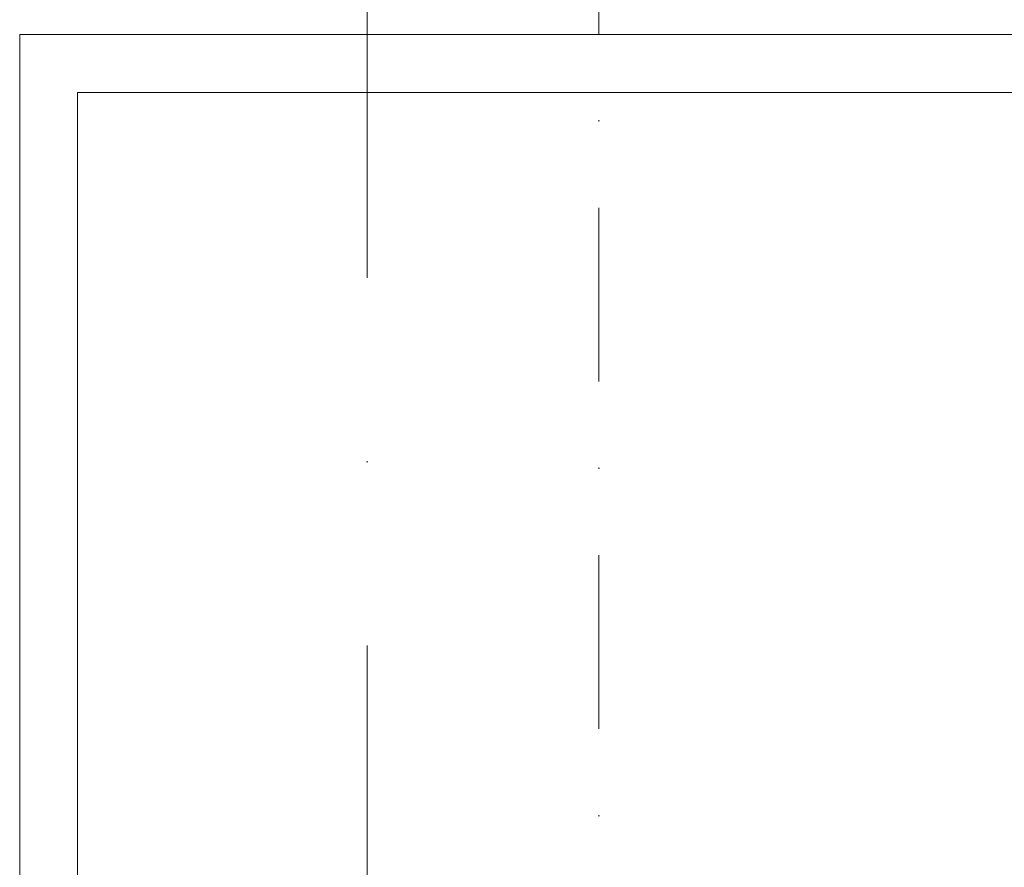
# Model space of a CAD drawing. Header units: millimetres. Extents: x 213386 to 506888, y 183055 to 450952.
# Tile 233 of 256: x 373477 to 374327, y 306813 to 307545. Entities that reach past the tile are written whole.
import ezdxf

# ---------------------------------------------------------------- set-up
doc = ezdxf.new("R2010")
doc.units = ezdxf.units.MM
doc.linetypes.add('CK_Čerchovaná 50', pattern=[6, 3, -1.5, 0, -1.5])
doc.linetypes.add('ČERCHOVANÁ', pattern=[25.4, 12.7, -6.35, 0, -6.35])
for name, color, linetype, lineweight in [('FASÁDA DETAILNÍ', 255, 'Continuous', 0), ('KOTY', 255, 'Continuous', 0), ('NOVA', 255, 'Continuous', 0), ('OSY', 255, 'Continuous', 0), ('TENKA', 255, 'Continuous', 0)]:
    doc.layers.add(name, color=color, linetype=linetype, lineweight=lineweight)
doc.layers.add('PLOCHY K PRONÁJMU', color=255, linetype='Continuous', lineweight=0, plot=False)
doc.layers.get('KOTY').off()

# ---------------------------------------------------------------- blocks, each defined once
blk = doc.blocks.new('NOVÁ PODLAHA')
at = {"layer": 'NOVA'}
for p, q in [((0, 22800), (500, 22800)), ((500, 22800), (25200, 22800))]:
    blk.add_line(p, q, dxfattribs=at)
blk.add_lwpolyline([(0, 16457.5), (0, 22800), (25700, 22800), (25700, 16457.5)], dxfattribs=at)

msp = doc.modelspace()

# ---------------------------------------------------------------- linework, layer by layer
at = {"layer": 'FASÁDA DETAILNÍ'}
msp.add_lwpolyline([(399176.64, 284732.15), (373476.64, 284732.15), (373476.64, 307532.15), (399176.64, 307532.15)], close=True, dxfattribs=at)
at = {"layer": 'OSY', "linetype": 'ČERCHOVANÁ', "ltscale": 25}
msp.add_line((373776.64, 308909.56), (373776.64, 283834.92), dxfattribs=at)
at = {"layer": 'PLOCHY K PRONÁJMU', "ltscale": 5}
msp.add_lwpolyline([(373526.64, 307482.15), (399126.64, 307482.15), (399126.64, 284782.15), (373526.64, 284782.15)], close=True, dxfattribs=at)
msp.add_lwpolyline([(373526.64, 301292.15), (373526.64, 305376.15), (374032.64, 305376.15), (374032.64, 306088.15), (373526.64, 306088.15), (373526.64, 307482.15), (380026.64, 307482.15), (379766.64, 306092.15), (379766.64, 305372.15), (380286.64, 305372.15), (380286.64, 306092.15), (379766.64, 306092.15), (380026.64, 307482.15), (386326.64, 307482.15), (386066.64, 306092.15), (386066.64, 305372.15), (386586.64, 305372.15), (386586.64, 306092.15), (386066.64, 306092.15), (386326.64, 307482.15), (392626.64, 307482.15)], dxfattribs=at)
at = {"layer": 'TENKA', "linetype": 'CK_Čerchovaná 50', "ltscale": 50}
msp.add_line((373976.64, 306032.15), (373976.64, 307732.15), dxfattribs=at)
at = {"layer": 'TENKA', "ltscale": 20}
msp.add_lwpolyline([(373476.64, 303369.65), (373476.64, 307532.15), (379989.14, 307532.15)], dxfattribs=at)

# ---------------------------------------------------------------- block references
at = {"layer": 'KOTY'}
msp.add_blockref('NOVÁ PODLAHA', (373476.64, 284732.15), dxfattribs=at)

doc.saveas('drawing.dxf')
